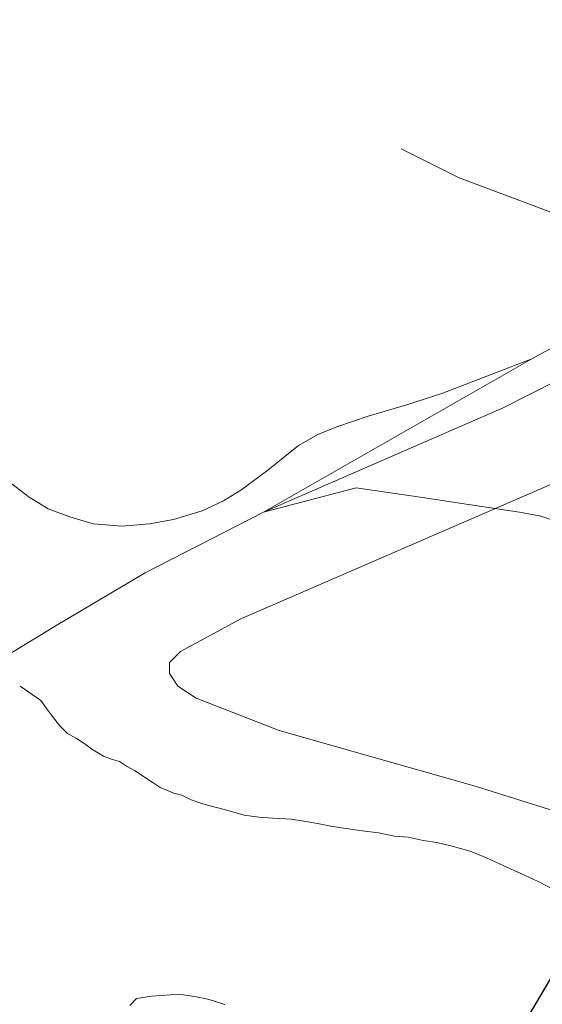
# Model space of a CAD drawing. Header units: feet. Extents: x 92 to 141.3, y -5 to 23.6.
# Tile 233 of 256: x 122.39 to 122.578, y 11.881 to 12.236. Entities that reach past the tile are written whole.
import ezdxf

# ---------------------------------------------------------------- set-up
doc = ezdxf.new("R2010")
doc.units = ezdxf.units.FT
doc.header["$MEASUREMENT"] = 0
for name, color, linetype, lineweight in [('CUY - Design$0$GM_X_City_Street', 7, 'Continuous', 0), ('CUY - Design$0$GM_X_Major_River', 5, 'Continuous', 13), ('CUY - Design$0$GM_X_Rail_Line', 7, 'Continuous', 13), ('CUY - Design$0$GM_X_State_Route', 1, 'Continuous', 30)]:
    doc.layers.add(name, color=color, linetype=linetype, lineweight=lineweight)

msp = doc.modelspace()

# ---------------------------------------------------------------- linework, layer by layer
at = {"layer": 'CUY - Design$0$GM_X_City_Street', "flags": 128}
for points in [[(122.61432, 12.15418), (122.54826, 12.17889), (122.52748, 12.18934)], [(122.44454, 11.99968), (122.4441, 12.00037), (122.4441, 12.00235), (122.4441, 12.00432), (122.44804, 12.00825), (122.46971, 12.02006), (122.60228, 12.07759), (122.60426, 12.07844)], [(122.75151, 11.83804), (122.72459, 11.86252), (122.68592, 11.88836), (122.63487, 11.92787), (122.61133, 11.94127), (122.60913, 11.94252), (122.55409, 11.95983), (122.48352, 11.97982), (122.45368, 11.99151), (122.447, 11.99581), (122.44454, 11.99968)]]:
    msp.add_lwpolyline(points, dxfattribs=at)
at = {"layer": 'CUY - Design$0$GM_X_Major_River', "flags": 128}
for points in [[(122.58301, 11.92224), (122.57678, 11.92547), (122.57056, 11.92828), (122.56433, 11.93109), (122.55811, 11.93391), (122.5523, 11.93631), (122.54526, 11.93829), (122.5403, 11.93947), (122.53534, 11.94024), (122.52996, 11.94141), (122.52501, 11.94176), (122.51922, 11.94293), (122.51344, 11.94369), (122.50848, 11.94445), (122.50269, 11.94521), (122.49731, 11.94638), (122.49235, 11.94715), (122.48781, 11.94792), (122.48121, 11.94825), (122.47625, 11.9486), (122.47088, 11.94936), (122.4655, 11.95095), (122.46094, 11.95213), (122.45639, 11.95331), (122.45183, 11.95491), (122.44851, 11.95652), (122.44561, 11.95731), (122.44271, 11.95851), (122.44064, 11.95931), (122.43814, 11.96094), (122.43148, 11.96539), (122.42857, 11.96701), (122.42608, 11.96863), (122.42359, 11.96943), (122.42027, 11.97062), (122.41612, 11.97305), (122.41361, 11.97508), (122.41029, 11.97711), (122.40738, 11.97872), (122.40445, 11.98158), (122.40193, 11.98485), (122.39983, 11.98771), (122.39773, 11.99058), (122.39033, 11.9958)], [(122.39033, 11.9958), (122.39773, 11.99058), (122.39983, 11.98771), (122.40193, 11.98485), (122.40445, 11.98158), (122.40738, 11.97872), (122.41029, 11.97711), (122.41361, 11.97508), (122.41612, 11.97305), (122.42027, 11.97062), (122.42359, 11.96943), (122.42608, 11.96863), (122.42857, 11.96701), (122.43148, 11.96539), (122.43814, 11.96094), (122.44064, 11.95931), (122.44271, 11.95851), (122.44561, 11.95731), (122.44851, 11.95652), (122.45183, 11.95491), (122.45639, 11.95331), (122.46094, 11.95213), (122.4655, 11.95095), (122.47088, 11.94936), (122.47625, 11.9486), (122.48121, 11.94825), (122.48781, 11.94792), (122.49235, 11.94715), (122.49731, 11.94638), (122.50269, 11.94521), (122.50848, 11.94445), (122.51344, 11.94369), (122.51922, 11.94293), (122.52501, 11.94176), (122.52996, 11.94141), (122.53534, 11.94024), (122.5403, 11.93947), (122.54526, 11.93829), (122.5523, 11.93631), (122.55811, 11.93391), (122.56433, 11.93109), (122.57056, 11.92828), (122.57678, 11.92547), (122.58301, 11.92224)], [(122.42975, 11.88076), (122.43219, 11.88327), (122.43754, 11.88416), (122.44455, 11.88465), (122.44826, 11.8847), (122.45074, 11.88432), (122.45363, 11.88394), (122.45735, 11.88316), (122.46025, 11.88237), (122.46398, 11.88118)], [(122.46398, 11.88118), (122.46025, 11.88237), (122.45735, 11.88316), (122.45363, 11.88394), (122.45074, 11.88432), (122.44826, 11.8847), (122.44455, 11.88465), (122.43754, 11.88416), (122.43219, 11.88327), (122.42975, 11.88076)]]:
    msp.add_lwpolyline(points, dxfattribs=at)
at = {"layer": 'CUY - Design$0$GM_X_Rail_Line', "flags": 128}
for points in [[(122.57449, 12.11366), (122.64378, 12.15177), (122.81077, 12.23585)], [(122.57449, 12.11366), (122.54208, 12.1012), (122.52897, 12.09699), (122.51555, 12.09309), (122.50432, 12.08919), (122.49745, 12.08638), (122.49043, 12.08248), (122.4795, 12.07358), (122.46967, 12.0664), (122.46343, 12.0625), (122.45578, 12.05891), (122.44548, 12.05579), (122.4369, 12.05423), (122.42691, 12.05345), (122.41661, 12.05423), (122.40819, 12.05673), (122.40038, 12.05969), (122.39352, 12.06391), (122.38571, 12.06984), (122.37838, 12.07764), (122.37276, 12.08669), (122.33609, 12.14818)], [(122.47789, 12.05843), (122.56411, 12.09599), (122.66086, 12.14499)], [(122.47789, 12.05843), (122.57449, 12.11366)], [(122.61834, 12.02658), (122.60725, 12.04054), (122.59877, 12.04745), (122.59068, 12.05228), (122.58507, 12.05462), (122.57764, 12.05697), (122.57007, 12.05841), (122.55168, 12.06128), (122.53512, 12.06376), (122.51126, 12.06725), (122.47789, 12.05843)], [(122.31649, 11.96788), (122.3298, 11.97571), (122.34911, 11.98823), (122.37728, 12.0018), (122.40389, 12.01797), (122.43526, 12.03663), (122.47789, 12.05843)]]:
    msp.add_lwpolyline(points, dxfattribs=at)
at = {"layer": 'CUY - Design$0$GM_X_State_Route', "flags": 128}
msp.add_lwpolyline([(122.45575, 11.64576), (122.47499, 11.70309), (122.49882, 11.75098), (122.61133, 11.94127), (122.62406, 11.96044), (122.63559, 11.97565), (122.65229, 11.9903), (122.68278, 12.01393), (122.71931, 12.03748), (122.74795, 12.05285), (122.75647, 12.05742), (122.76563, 12.06253)], dxfattribs=at)

doc.saveas('drawing.dxf')
